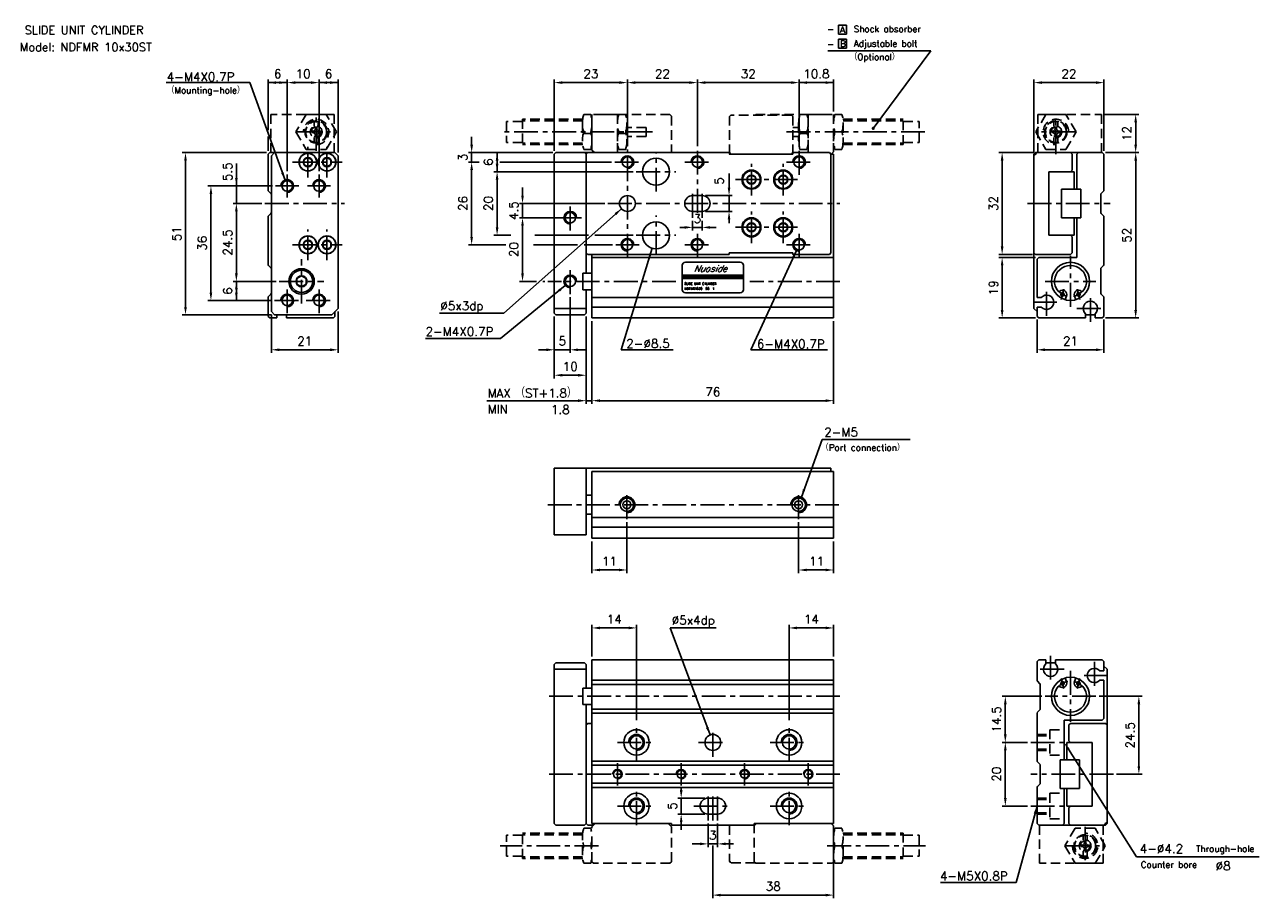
# Model space of a CAD drawing. Extents: x 9 to 397, y 6 to 281.
import ezdxf
from ezdxf.enums import TextEntityAlignment as Align

# ---------------------------------------------------------------- set-up
doc = ezdxf.new("R2010")
doc.units = 0
doc.header["$LTSCALE"] = 6
doc.header["$MEASUREMENT"] = 0
doc.linetypes.add('CENTER', pattern=[2, 1.25, -0.25, 0.25, -0.25])
doc.linetypes.add('HIDDENX2', pattern=[0.75, 0.5, -0.25])
for name, color, linetype in [('CENTER', 1, 'CENTER'), ('DIM', 3, 'CONTINUOUS'), ('HIDDEN', 3, 'HIDDENX2'), ('PLINE', 2, 'CONTINUOUS')]:
    doc.layers.add(name, color=color, linetype=linetype)
doc.styles.add('AEH', font='SIMPLEX', dxfattribs={"bigfont": 'AE'})

msp = doc.modelspace()

# ---------------------------------------------------------------- linework, layer by layer
at = {"layer": 'CENTER'}
for p, q in [((100.46, 241.17), (100.46, 253.17)), ((333.11, 240.17), (333.11, 252.17)), ((94.46, 247.17), (106.46, 247.17)), ((206.21, 247.17), (158.31, 247.17)), ((248.41, 247.17), (292.11, 247.17)), ((339.11, 247.17), (327.11, 247.17)), ((97.86, 232.87), (97.86, 242.47)), ((103.86, 232.87), (103.86, 242.47)), ((198.36, 207.67), (198.36, 241.67)), ((207.36, 228.42), (207.36, 240.92)), ((220.36, 221.74), (220.36, 241.67)), ((252.36, 233.67), (252.36, 241.67)), ((93.06, 237.67), (108.66, 237.67)), ((194.36, 237.67), (202.36, 237.67)), ((216.36, 237.67), (224.36, 237.67)), ((237.36, 227.17), (237.36, 237.17)), ((247.36, 227.17), (247.36, 237.17)), ((248.36, 237.67), (256.36, 237.67)), ((91.36, 226.52), (91.36, 233.82)), ((101.36, 226.52), (101.36, 233.82)), ((201.11, 234.67), (213.61, 234.67)), ((87.71, 230.17), (95.01, 230.17)), ((97.71, 230.17), (105.01, 230.17)), ((218.86, 220.17), (218.86, 229.17)), ((221.86, 220.17), (221.86, 229.17)), ((232.36, 232.17), (252.36, 232.17)), ((84.36, 224.67), (109.36, 224.67)), ((180.36, 216.17), (180.36, 224.17)), ((192.23, 224.67), (265.21, 224.67)), ((237.36, 212.17), (237.36, 222.17)), ((247.36, 212.17), (247.36, 222.17)), ((324.21, 224.67), (350.21, 224.67)), ((176.36, 220.17), (184.36, 220.17)), ((207.36, 208.42), (207.36, 220.92)), ((97.86, 206.87), (97.86, 216.47)), ((103.86, 206.87), (103.86, 216.47)), ((201.11, 214.67), (213.61, 214.67)), ((220.36, 207.67), (220.36, 215.88)), ((232.36, 217.17), (252.36, 217.17)), ((252.36, 207.67), (252.36, 215.67)), ((93.06, 211.67), (108.66, 211.67)), ((194.71, 211.67), (202.01, 211.67)), ((216.36, 211.67), (224.36, 211.67)), ((248.36, 211.67), (256.36, 211.67)), ((95.86, 193.17), (95.86, 207.17)), ((337.71, 192.17), (337.71, 208.17)), ((180.36, 196.17), (180.36, 204.17)), ((88.86, 200.17), (102.86, 200.17)), ((91.36, 190.17), (91.36, 198.17)), ((101.36, 190.17), (101.36, 198.17)), ((213.61, 200.17), (173.36, 200.17)), ((265.21, 200.17), (236.81, 200.17)), ((329.71, 200.17), (345.71, 200.17)), ((87.36, 194.17), (95.36, 194.17)), ((97.36, 194.17), (105.36, 194.17)), ((330.21, 189.37), (330.21, 197.87)), ((335.64, 197.69), (334.79, 194.52)), ((339.77, 197.72), (340.63, 194.52)), ((343.96, 187.42), (343.96, 195.92)), ((325.96, 193.62), (334.46, 193.62)), ((339.71, 191.67), (348.21, 191.67)), ((198.21, 125.44), (198.21, 134.44)), ((252.21, 125.44), (252.21, 134.44)), ((173.36, 129.94), (265.21, 129.94)), ((331.46, 82.47), (331.46, 73.97)), ((335.71, 78.22), (327.21, 78.22)), ((337.71, 77.72), (337.71, 61.72)), ((345.21, 80.52), (345.21, 72.02)), ((335.65, 72.17), (334.79, 75.37)), ((339.78, 72.2), (340.63, 75.37)), ((349.46, 76.27), (340.96, 76.27)), ((265.21, 69.72), (173.36, 69.72)), ((345.71, 69.72), (329.71, 69.72)), ((201.21, 49.22), (201.21, 61.22)), ((225.21, 50.72), (225.21, 59.72)), ((249.21, 49.22), (249.21, 61.22)), ((195.21, 55.22), (207.21, 55.22)), ((220.71, 55.22), (229.71, 55.22)), ((243.21, 55.22), (255.21, 55.22)), ((325.21, 55.22), (337.71, 55.22)), ((195.21, 48.72), (195.21, 41.72)), ((215.21, 48.72), (215.21, 41.72)), ((235.21, 48.72), (235.21, 41.72)), ((255.21, 48.72), (255.21, 41.72)), ((265.21, 45.22), (173.36, 45.22)), ((351.21, 45.22), (325.21, 45.22)), ((201.21, 29.22), (201.21, 41.22)), ((223.71, 30.72), (223.71, 39.72)), ((225.21, 30.72), (225.21, 39.72)), ((226.71, 30.72), (226.71, 39.72)), ((249.21, 29.22), (249.21, 41.22)), ((195.21, 35.22), (207.21, 35.22)), ((219.21, 35.22), (231.21, 35.22)), ((243.21, 35.22), (255.21, 35.22)), ((325.21, 35.22), (337.71, 35.22)), ((342.31, 28.72), (342.31, 16.72)), ((189.21, 22.72), (158.31, 22.72)), ((261.21, 22.72), (292.11, 22.72)), ((336.31, 22.72), (348.31, 22.72))]:
    msp.add_line(p, q, dxfattribs=at)
for centre, start, end in [((337.71, 200.43), 224.4155, 257.5054), ((337.71, 200.43), 280.2365, 313.3185), ((337.71, 69.46), 100.2365, 133.3185), ((337.71, 69.46), 44.4155, 77.5054)]:
    msp.add_arc(centre, 5.01, start, end, dxfattribs=at)
at = {"layer": 'DIM'}
for p, q in [((267.22, 280.76), (264.72, 280.76)), ((264.72, 280.76), (264.72, 277.86)), ((267.22, 277.86), (267.22, 280.76)), ((264.72, 277.86), (267.22, 277.86)), ((264.72, 276.35), (264.72, 273.45)), ((267.22, 276.35), (264.72, 276.35)), ((267.22, 273.45), (267.22, 276.35)), ((293.81, 272.67), (261.43, 272.67)), ((264.72, 273.45), (267.22, 273.45)), ((275.67, 248.29), (293.81, 272.67)), ((53.31, 262.67), (79.59, 262.67)), ((90.68, 232.05), (79.59, 262.67)), ((85.36, 247.74), (85.36, 263.67)), ((85.36, 262.67), (91.36, 262.67)), ((91.36, 234.82), (91.36, 263.67)), ((93.86, 262.67), (98.86, 262.67)), ((98.86, 262.67), (96.36, 262.67)), ((101.36, 234.82), (101.36, 263.67)), ((101.36, 262.67), (107.36, 262.67)), ((107.36, 240.67), (107.36, 263.67)), ((175.36, 241.17), (175.36, 263.67)), ((177.86, 262.67), (195.86, 262.67)), ((198.36, 242.67), (198.36, 263.67)), ((200.86, 262.67), (217.86, 262.67)), ((220.36, 242.67), (220.36, 263.67)), ((222.86, 262.67), (249.86, 262.67)), ((252.36, 242.67), (252.36, 263.67)), ((252.36, 262.67), (263.21, 262.67)), ((263.21, 253.58), (263.21, 263.67)), ((326.21, 240.67), (326.21, 263.67)), ((345.71, 262.67), (328.71, 262.67)), ((348.21, 241.17), (348.21, 263.67)), ((348.41, 252.67), (359.21, 252.67)), ((358.21, 243.17), (358.21, 250.17)), ((85.36, 241.17), (85.36, 245.74)), ((149.36, 243.17), (149.36, 245.67)), ((84.86, 240.67), (58.36, 240.67)), ((59.36, 192.17), (59.36, 238.17)), ((75.36, 224.67), (75.36, 237.25)), ((174.86, 240.67), (148.36, 240.67)), ((151.68, 237.67), (148.36, 237.67)), ((149.36, 237.67), (149.36, 240.67)), ((157.36, 234.67), (157.36, 240.67)), ((193.36, 237.67), (158.22, 237.67)), ((326.21, 240.67), (315.21, 240.67)), ((316.21, 238.17), (316.21, 211.17)), ((348.71, 240.67), (359.21, 240.67)), ((358.21, 191.17), (358.21, 238.17)), ((149.36, 214.17), (149.36, 235.17)), ((149.36, 235.17), (149.36, 232.67)), ((200.11, 234.67), (156.36, 234.67)), ((230.32, 229.67), (230.32, 234.05)), ((86.71, 230.17), (66.36, 230.17)), ((157.36, 217.17), (157.36, 232.17)), ((157.36, 232.17), (157.36, 229.67)), ((165.36, 227.17), (165.36, 229.67)), ((67.36, 196.67), (67.36, 227.67)), ((222.86, 227.17), (231.32, 227.17)), ((230.32, 227.17), (230.32, 222.17)), ((83.36, 224.67), (74.36, 224.67)), ((75.36, 202.67), (75.36, 222.17)), ((75.36, 222.17), (75.36, 219.67)), ((196.49, 223.01), (159.45, 190.17)), ((191.23, 224.67), (164.36, 224.67)), ((165.36, 220.17), (165.36, 224.67)), ((222.86, 222.17), (231.32, 222.17)), ((176.36, 220.17), (164.36, 220.17)), ((165.36, 202.67), (165.36, 217.67)), ((165.36, 217.67), (165.36, 215.17)), ((218.86, 219.17), (218.86, 216.15)), ((221.86, 219.17), (221.86, 216.15)), ((230.32, 219.67), (230.32, 218.51)), ((161.66, 214.67), (156.36, 214.67)), ((186.08, 214.67), (169.22, 214.67)), ((200.11, 214.67), (188.08, 214.67)), ((216.36, 217.15), (214.81, 217.15)), ((221.86, 217.15), (218.86, 217.15)), ((224.36, 217.15), (226.25, 217.15)), ((160.06, 211.67), (148.36, 211.67)), ((182.7, 211.67), (168.86, 211.67)), ((193.71, 211.67), (184.7, 211.67)), ((206.12, 210.6), (196.38, 178.67)), ((251.52, 209.85), (237.17, 178.67)), ((325.71, 208.67), (315.21, 208.67)), ((326.71, 207.67), (315.21, 207.67)), ((316.21, 191.17), (316.21, 205.17)), ((87.86, 200.17), (74.36, 200.17)), ((75.36, 194.17), (75.36, 200.17)), ((178.81, 198.9), (158.45, 182.17)), ((169.73, 200.17), (164.36, 200.17)), ((172.36, 200.17), (171.73, 200.17)), ((86.36, 194.17), (66.36, 194.17)), ((180.36, 195.17), (180.36, 177.67)), ((107.36, 190.67), (107.36, 177.67)), ((86.36, 189.67), (58.36, 189.67)), ((86.36, 189.67), (86.36, 177.67)), ((159.45, 190.17), (139.24, 190.17)), ((175.36, 189.17), (175.36, 169.67)), ((185.36, 189.17), (185.36, 161.67)), ((187.21, 187.67), (187.21, 161.67)), ((263.21, 187.67), (263.21, 161.67)), ((326.71, 188.67), (315.21, 188.67)), ((327.21, 188.17), (327.21, 177.67)), ((348.21, 188.17), (348.21, 177.67)), ((348.71, 188.67), (359.21, 188.67)), ((104.86, 178.67), (88.86, 178.67)), ((158.45, 182.17), (134.86, 182.17)), ((172.86, 178.67), (170.36, 178.67)), ((175.36, 178.67), (180.36, 178.67)), ((182.86, 178.67), (185.36, 178.67)), ((196.38, 178.67), (212.72, 178.67)), ((237.17, 178.67), (261.32, 178.67)), ((345.71, 178.67), (329.71, 178.67)), ((177.86, 170.67), (182.86, 170.67)), ((182.86, 162.67), (154.1, 162.67)), ((185.36, 162.67), (187.21, 162.67)), ((189.71, 162.67), (260.71, 162.67)), ((253.06, 132.3), (259.62, 150.44)), ((259.62, 150.44), (287.26, 150.44)), ((198.21, 124.44), (198.21, 108.44)), ((252.21, 124.44), (252.21, 108.44)), ((187.21, 118.44), (187.21, 108.44)), ((263.21, 118.44), (263.21, 108.44)), ((189.71, 109.44), (195.71, 109.44)), ((260.71, 109.44), (254.71, 109.44)), ((187.21, 82.22), (187.21, 92.22)), ((189.71, 91.22), (198.71, 91.22)), ((201.21, 62.22), (201.21, 92.22)), ((224.34, 57.56), (211.77, 91.22)), ((211.77, 91.22), (226.3, 91.22)), ((249.21, 62.22), (249.21, 92.22)), ((260.71, 91.22), (251.71, 91.22)), ((263.21, 82.22), (263.21, 92.22)), ((328.71, 69.72), (316.21, 69.72)), ((317.21, 57.72), (317.21, 67.22)), ((346.71, 69.72), (360.21, 69.72)), ((359.21, 47.72), (359.21, 67.22)), ((324.21, 55.22), (316.21, 55.22)), ((317.21, 37.72), (317.21, 52.72)), ((337.05, 53.11), (358.48, 19.22)), ((352.21, 45.22), (360.21, 45.22)), ((215.26, 40.22), (215.26, 41.31)), ((222.71, 37.72), (214.26, 37.72)), ((215.26, 32.72), (215.26, 37.72)), ((324.21, 35.22), (316.21, 35.22)), ((327.21, 35.22), (320.63, 11.22)), ((222.71, 32.72), (214.26, 32.72)), ((215.26, 30.22), (215.26, 27.72)), ((223.71, 29.72), (223.71, 22.32)), ((226.71, 29.72), (226.71, 22.32)), ((263.21, 28.72), (263.21, 6.22)), ((221.21, 23.32), (218.71, 23.32)), ((223.71, 23.32), (226.71, 23.32)), ((229.21, 23.32), (231.71, 23.32)), ((225.21, 22.77), (225.21, 6.22)), ((320.63, 11.22), (296.77, 11.22)), ((260.71, 7.22), (227.71, 7.22))]:
    msp.add_line(p, q, dxfattribs=at)
at = {"layer": 'DIM', "color": 3}
msp.add_line((358.48, 19.22), (397.09, 19.22), dxfattribs=at)
at = {"layer": 'DIM', "const_width": 0.5}
msp.add_lwpolyline([(275.42, 248.29, 1), (275.92, 248.29, 1)], format="xyb", close=True, dxfattribs=at)
at = {"layer": 'DIM'}
for points in [[(87.86, 263.09), (87.86, 262.25), (85.36, 262.67)], [(88.86, 263.09), (88.86, 262.25), (91.36, 262.67)], [(93.86, 263.09), (93.86, 262.25), (91.36, 262.67)], [(98.86, 263.09), (98.86, 262.25), (101.36, 262.67)], [(103.86, 263.09), (103.86, 262.25), (101.36, 262.67)], [(104.86, 263.09), (104.86, 262.25), (107.36, 262.67)], [(177.86, 263.09), (177.86, 262.25), (175.36, 262.67)], [(195.86, 263.09), (195.86, 262.25), (198.36, 262.67)], [(200.86, 263.09), (200.86, 262.25), (198.36, 262.67)], [(217.86, 263.09), (217.86, 262.25), (220.36, 262.67)], [(222.86, 263.09), (222.86, 262.25), (220.36, 262.67)], [(249.86, 263.09), (249.86, 262.25), (252.36, 262.67)], [(254.86, 263.09), (254.86, 262.25), (252.36, 262.67)], [(260.71, 263.09), (260.71, 262.25), (263.21, 262.67)], [(328.71, 263.09), (328.71, 262.25), (326.21, 262.67)], [(345.71, 263.09), (345.71, 262.25), (348.21, 262.67)], [(357.79, 250.17), (358.63, 250.17), (358.21, 252.67)], [(148.94, 243.17), (149.78, 243.17), (149.36, 240.67)], [(357.79, 243.17), (358.63, 243.17), (358.21, 240.67)], [(58.94, 238.17), (59.78, 238.17), (59.36, 240.67)], [(148.94, 235.17), (149.78, 235.17), (149.36, 237.67)], [(156.94, 238.17), (157.78, 238.17), (157.36, 240.67)], [(156.94, 237.17), (157.78, 237.17), (157.36, 234.67)], [(315.79, 238.17), (316.63, 238.17), (316.21, 240.67)], [(357.79, 238.17), (358.63, 238.17), (358.21, 240.67)], [(90.22, 234.5), (89.44, 234.21), (90.68, 232)], [(156.94, 232.17), (157.78, 232.17), (157.36, 234.67)], [(66.94, 227.67), (67.78, 227.67), (67.36, 230.17)], [(74.94, 232.67), (75.78, 232.67), (75.36, 230.17)], [(229.9, 229.67), (230.73, 229.67), (230.32, 227.17)], [(164.94, 227.17), (165.78, 227.17), (165.36, 224.67)], [(74.94, 222.17), (75.78, 222.17), (75.36, 224.67)], [(194.34, 221.66), (194.9, 221.04), (196.49, 223.01)], [(229.9, 219.67), (230.73, 219.67), (230.32, 222.17)], [(164.94, 217.67), (165.78, 217.67), (165.36, 220.17)], [(216.36, 217.56), (216.36, 216.73), (218.86, 217.15)], [(224.36, 217.56), (224.36, 216.73), (221.86, 217.15)], [(148.94, 214.17), (149.78, 214.17), (149.36, 211.67)], [(156.94, 217.17), (157.78, 217.17), (157.36, 214.67)], [(204.99, 208.34), (205.79, 208.09), (206.12, 210.6)], [(250.1, 207.76), (250.86, 207.41), (251.52, 209.85)], [(315.79, 211.17), (316.63, 211.17), (316.21, 208.67)], [(315.79, 205.17), (316.63, 205.17), (316.21, 207.67)], [(74.94, 202.67), (75.78, 202.67), (75.36, 200.17)], [(164.94, 202.67), (165.78, 202.67), (165.36, 200.17)], [(74.94, 197.67), (75.78, 197.67), (75.36, 200.17)], [(176.62, 197.64), (177.15, 196.99), (178.81, 198.9)], [(66.94, 196.67), (67.78, 196.67), (67.36, 194.17)], [(74.94, 196.67), (75.78, 196.67), (75.36, 194.17)], [(58.94, 192.17), (59.78, 192.17), (59.36, 189.67)], [(315.79, 191.17), (316.63, 191.17), (316.21, 188.67)], [(357.79, 191.17), (358.63, 191.17), (358.21, 188.67)], [(88.86, 179.09), (88.86, 178.25), (86.36, 178.67)], [(104.86, 179.09), (104.86, 178.25), (107.36, 178.67)], [(172.86, 179.09), (172.86, 178.25), (175.36, 178.67)], [(182.86, 179.09), (182.86, 178.25), (180.36, 178.67)], [(329.71, 179.09), (329.71, 178.25), (327.21, 178.67)], [(345.71, 179.09), (345.71, 178.25), (348.21, 178.67)], [(177.86, 171.09), (177.86, 170.25), (175.36, 170.67)], [(182.86, 171.09), (182.86, 170.25), (185.36, 170.67)], [(182.86, 163.09), (182.86, 162.25), (185.36, 162.67)], [(189.71, 163.09), (189.71, 162.25), (187.21, 162.67)], [(260.71, 163.09), (260.71, 162.25), (263.21, 162.67)], [(253.52, 134.79), (254.3, 134.51), (253.06, 132.3)], [(189.71, 109.86), (189.71, 109.03), (187.21, 109.44)], [(195.71, 109.86), (195.71, 109.03), (198.21, 109.44)], [(254.71, 109.86), (254.71, 109.03), (252.21, 109.44)], [(260.71, 109.86), (260.71, 109.03), (263.21, 109.44)], [(189.71, 91.64), (189.71, 90.8), (187.21, 91.22)], [(198.71, 91.64), (198.71, 90.8), (201.21, 91.22)], [(251.71, 91.64), (251.71, 90.8), (249.21, 91.22)], [(260.71, 91.64), (260.71, 90.8), (263.21, 91.22)], [(316.79, 67.22), (317.63, 67.22), (317.21, 69.72)], [(358.79, 67.22), (359.63, 67.22), (359.21, 69.72)], [(223.85, 60.05), (223.07, 59.76), (224.34, 57.56)], [(316.79, 57.72), (317.63, 57.72), (317.21, 55.22)], [(316.79, 52.72), (317.63, 52.72), (317.21, 55.22)], [(336.69, 52.88), (337.4, 53.33), (335.71, 55.22)], [(358.79, 47.72), (359.63, 47.72), (359.21, 45.22)], [(214.85, 40.22), (215.68, 40.22), (215.26, 37.72)], [(316.79, 37.72), (317.63, 37.72), (317.21, 35.22)], [(326.11, 32.94), (326.91, 32.7), (327.21, 35.22)], [(214.85, 30.22), (215.68, 30.22), (215.26, 32.72)], [(221.21, 23.74), (221.21, 22.91), (223.71, 23.32)], [(229.21, 23.74), (229.21, 22.91), (226.71, 23.32)], [(227.71, 7.64), (227.71, 6.8), (225.21, 7.22)], [(260.71, 7.64), (260.71, 6.8), (263.21, 7.22)]]:
    msp.add_solid(points, dxfattribs=at)
at = {"layer": 'HIDDEN'}
for p, q in [((106.16, 252.67), (86.16, 252.67)), ((86.16, 240.67), (86.16, 252.67)), ((106.16, 240.67), (106.16, 252.67)), ((184.61, 252.67), (186.81, 252.67)), ((187.21, 252.67), (187.21, 241.42)), ((195.21, 252.67), (187.21, 252.67)), ((211.71, 252.67), (187.71, 252.67)), ((195.21, 252.67), (195.21, 240.67)), ((195.61, 252.67), (197.81, 252.67)), ((211.71, 252.67), (212.21, 252.17)), ((230.41, 251.97), (230.91, 252.47)), ((249.91, 252.47), (230.91, 252.47)), ((238.71, 252.67), (238.51, 252.47)), ((238.71, 252.67), (262.71, 252.67)), ((250.41, 251.97), (249.91, 252.47)), ((252.61, 252.67), (254.81, 252.67)), ((255.21, 252.67), (255.21, 240.67)), ((255.21, 252.67), (263.21, 252.67)), ((263.21, 252.67), (263.21, 240.92)), ((263.61, 252.67), (265.81, 252.67)), ((327.41, 240.67), (327.41, 252.67)), ((327.41, 252.67), (347.41, 252.67)), ((347.41, 240.67), (347.41, 252.67)), ((99.81, 248.9), (99.81, 250.41)), ((101.11, 248.9), (101.11, 250.41)), ((165.31, 250.47), (160.31, 250.47)), ((160.31, 250.47), (160.31, 243.87)), ((184.29, 251.17), (165.31, 251.17)), ((165.31, 251.17), (165.31, 243.17)), ((184.24, 250.67), (165.31, 250.67)), ((184.21, 249.92), (184.21, 244.42)), ((187.21, 249.92), (187.21, 244.42)), ((198.21, 249.42), (198.21, 243.92)), ((204.21, 248.57), (198.21, 248.57)), ((204.21, 248.57), (204.21, 245.77)), ((212.21, 252.17), (212.21, 240.67)), ((230.41, 240.17), (230.41, 251.97)), ((250.41, 240.17), (250.41, 251.97)), ((250.41, 248.57), (252.21, 248.57)), ((252.21, 249.92), (252.21, 244.42)), ((266.13, 251.17), (285.11, 251.17)), ((266.18, 250.67), (285.11, 250.67)), ((266.21, 249.92), (266.21, 244.42)), ((285.11, 243.17), (285.11, 251.17)), ((285.11, 250.47), (290.11, 250.47)), ((290.11, 243.87), (290.11, 250.47)), ((332.46, 248.9), (332.46, 250.41)), ((333.76, 248.9), (333.76, 250.41)), ((99.74, 247.37), (99.23, 247.37)), ((99.74, 246.97), (99.23, 246.97)), ((99.81, 243.93), (99.81, 245.44)), ((100.26, 247.89), (100.26, 248.4)), ((100.26, 245.94), (100.26, 246.45)), ((100.66, 247.89), (100.66, 248.4)), ((100.66, 245.94), (100.66, 246.45)), ((101.11, 243.93), (101.11, 245.44)), ((101.69, 247.37), (101.18, 247.37)), ((101.69, 246.97), (101.18, 246.97)), ((184.61, 246.67), (186.81, 246.67)), ((195.61, 246.67), (197.81, 246.67)), ((204.21, 245.77), (198.21, 245.77)), ((250.41, 245.77), (252.21, 245.77)), ((252.61, 246.67), (254.81, 246.67)), ((263.61, 247.17), (265.81, 247.17)), ((332.39, 247.37), (331.88, 247.37)), ((332.39, 246.97), (331.88, 246.97)), ((332.46, 243.93), (332.46, 245.44)), ((332.91, 247.89), (332.91, 248.4)), ((332.91, 245.94), (332.91, 246.45)), ((333.31, 247.89), (333.31, 248.4)), ((333.31, 245.94), (333.31, 246.45)), ((333.76, 243.93), (333.76, 245.44)), ((334.34, 247.37), (333.83, 247.37)), ((334.34, 246.97), (333.83, 246.97)), ((165.31, 243.87), (160.31, 243.87)), ((184.24, 243.67), (165.31, 243.67)), ((184.29, 243.17), (165.31, 243.17)), ((184.61, 241.67), (186.81, 241.67)), ((187.21, 241.92), (187.21, 242.17)), ((187.21, 241.92), (187.21, 242.17)), ((187.21, 241.42), (187.96, 240.67)), ((195.61, 241.67), (197.81, 241.67)), ((252.61, 241.67), (254.81, 241.67)), ((263.21, 240.92), (262.46, 240.17)), ((263.21, 241.42), (263.21, 241.67)), ((263.61, 241.67), (265.81, 241.67)), ((266.13, 243.17), (285.11, 243.17)), ((266.18, 243.67), (285.11, 243.67)), ((285.11, 243.87), (290.11, 243.87)), ((230.41, 240.67), (230.91, 240.17)), ((249.91, 240.17), (250.41, 240.67)), ((331.21, 59.22), (331.21, 51.22)), ((331.21, 59.22), (335.71, 59.22)), ((327.21, 57.72), (331.21, 57.72)), ((327.21, 57.32), (331.21, 57.32)), ((327.21, 53.12), (331.21, 53.12)), ((327.21, 52.72), (331.21, 52.72)), ((331.21, 51.22), (335.71, 51.22)), ((331.21, 39.22), (331.21, 31.22)), ((331.21, 39.22), (335.71, 39.22)), ((327.21, 37.72), (331.21, 37.72)), ((327.21, 37.32), (331.21, 37.32)), ((327.21, 33.12), (331.21, 33.12)), ((327.21, 32.72), (331.21, 32.72)), ((331.21, 31.22), (335.71, 31.22)), ((184.61, 28.22), (186.81, 28.22)), ((188.21, 29.72), (187.21, 28.72)), ((187.21, 28.72), (187.21, 28.22)), ((187.21, 28.47), (187.21, 28.22)), ((187.21, 28.47), (187.21, 28.22)), ((187.21, 28.47), (187.21, 28.22)), ((211.21, 29.72), (212.21, 28.72)), ((212.21, 17.72), (212.21, 28.72)), ((230.41, 29.22), (230.41, 17.92)), ((238.21, 28.97), (238.96, 29.72)), ((238.21, 17.72), (238.21, 28.97)), ((263.21, 28.97), (262.46, 29.72)), ((263.21, 17.72), (263.21, 28.97)), ((263.21, 28.47), (263.21, 28.22)), ((263.21, 28.47), (263.21, 28.22)), ((263.61, 28.22), (265.81, 28.22)), ((328.01, 29.22), (328.01, 17.22)), ((348.01, 29.22), (348.01, 17.22)), ((165.31, 26.02), (160.31, 26.02)), ((160.31, 19.42), (160.31, 26.02)), ((184.29, 26.72), (165.31, 26.72)), ((165.31, 18.72), (165.31, 26.72)), ((184.24, 26.22), (165.31, 26.22)), ((184.21, 19.97), (184.21, 25.47)), ((187.21, 17.72), (187.21, 25.97)), ((266.13, 26.72), (285.11, 26.72)), ((266.18, 26.22), (285.11, 26.22)), ((266.21, 19.97), (266.21, 25.47)), ((285.11, 26.72), (285.11, 18.72)), ((285.11, 26.02), (290.11, 26.02)), ((290.11, 26.02), (290.11, 19.42)), ((341.66, 24.45), (341.66, 25.95)), ((342.11, 23.44), (342.11, 23.95)), ((342.51, 23.44), (342.51, 23.95)), ((342.96, 24.45), (342.96, 25.95)), ((165.31, 19.42), (160.31, 19.42)), ((184.61, 22.72), (186.81, 22.72)), ((263.61, 22.72), (265.81, 22.72)), ((285.11, 19.42), (290.11, 19.42)), ((341.59, 22.92), (341.08, 22.92)), ((341.59, 22.52), (341.08, 22.52)), ((341.66, 19.48), (341.66, 20.99)), ((342.11, 21.49), (342.11, 22)), ((342.51, 21.49), (342.51, 22)), ((342.96, 19.48), (342.96, 20.99)), ((343.54, 22.92), (343.03, 22.92)), ((343.54, 22.52), (343.03, 22.52)), ((184.24, 19.22), (165.31, 19.22)), ((184.29, 18.72), (165.31, 18.72)), ((184.61, 17.22), (186.81, 17.22)), ((187.21, 17.72), (187.71, 17.22)), ((211.71, 17.22), (187.71, 17.22)), ((211.71, 17.22), (212.21, 17.72)), ((230.41, 17.92), (230.91, 17.42)), ((238.51, 17.42), (230.91, 17.42)), ((238.71, 17.22), (238.21, 17.72)), ((238.71, 17.22), (262.71, 17.22)), ((263.21, 17.72), (262.71, 17.22)), ((263.61, 17.22), (265.81, 17.22)), ((266.13, 18.72), (285.11, 18.72)), ((266.18, 19.22), (285.11, 19.22)), ((348.01, 17.22), (328.01, 17.22))]:
    msp.add_line(p, q, dxfattribs=at)
for points in [[(97.28, 252.67), (94.11, 247.17), (97.28, 241.67), (103.64, 241.67), (106.81, 247.17), (103.64, 252.67)], [(329.93, 252.67), (326.76, 247.17), (329.93, 241.67), (336.29, 241.67), (339.46, 247.17), (336.29, 252.67)], [(345.49, 17.22), (348.66, 22.72), (345.49, 28.22), (339.13, 28.22), (335.96, 22.72), (339.13, 17.22)]]:
    msp.add_lwpolyline(points, close=True, dxfattribs=at)
for centre, radius in [((100.46, 247.17), 3.5), ((100.46, 247.17), 3.3), ((100.46, 247.17), 1.85), ((100.46, 247.17), 1.5), ((333.11, 247.17), 3.5), ((333.11, 247.17), 3.3), ((333.11, 247.17), 1.85), ((333.11, 247.17), 1.5), ((342.31, 22.72), 3.5), ((342.31, 22.72), 3.3), ((342.31, 22.72), 1.85), ((342.31, 22.72), 1.5)]:
    msp.add_circle(centre, radius, dxfattribs=at)
for centre, radius, start, end in [((193.86, 249.92), 9.65, 163.4482, 196.5518), ((177.56, 249.92), 9.65, 343.4482, 16.5518), ((204.86, 249.92), 9.65, 163.4482, 196.5518), ((188.56, 249.92), 9.65, 343.4482, 16.5518), ((261.86, 249.92), 9.65, 163.4482, 196.5518), ((245.56, 249.92), 9.65, 343.4482, 16.5518), ((272.86, 249.92), 9.65, 163.4482, 196.5518), ((256.56, 249.92), 9.65, 343.4482, 16.5518), ((100.46, 247.17), 1.25, 170.7931, 189.2069), ((100.46, 247.17), 0.75, 105.466, 164.534), ((100.46, 247.17), 0.75, 195.466, 254.534), ((100.46, 247.17), 1.25, 80.7931, 99.2069), ((100.46, 247.17), 1.25, 260.7931, 279.2069), ((100.46, 247.17), 0.75, 15.466, 74.534), ((100.46, 247.17), 0.75, 285.466, 344.534), ((100.46, 247.17), 1.25, 350.7931, 9.2069), ((193.86, 244.42), 9.65, 163.4482, 196.5518), ((177.56, 244.42), 9.65, 343.4482, 16.5518), ((204.86, 244.42), 9.65, 163.4482, 196.5518), ((188.56, 244.42), 9.65, 343.4482, 16.5518), ((261.86, 244.42), 9.65, 163.4482, 196.5518), ((245.56, 244.42), 9.65, 343.4482, 16.5518), ((272.86, 244.42), 9.65, 163.4482, 196.5518), ((256.56, 244.42), 9.65, 343.4482, 16.5518), ((333.11, 247.17), 1.25, 170.7931, 189.2069), ((333.11, 247.17), 0.75, 105.466, 164.534), ((333.11, 247.17), 0.75, 195.466, 254.534), ((333.11, 247.17), 1.25, 80.7931, 99.2069), ((333.11, 247.17), 1.25, 260.7931, 279.2069), ((333.11, 247.17), 0.75, 15.466, 74.534), ((333.11, 247.17), 0.75, 285.466, 344.534), ((333.11, 247.17), 1.25, 350.7931, 9.2069), ((193.86, 25.47), 9.65, 163.4482, 196.5518), ((177.56, 25.47), 9.65, 343.4482, 16.5518), ((272.86, 25.47), 9.65, 163.4482, 196.5518), ((256.56, 25.47), 9.65, 343.4482, 16.5518), ((342.31, 22.72), 0.75, 105.466, 164.534), ((342.31, 22.72), 1.25, 80.7931, 99.2069), ((342.31, 22.72), 0.75, 15.466, 74.534), ((193.86, 19.97), 9.65, 163.4482, 196.5518), ((177.56, 19.97), 9.65, 343.4482, 16.5518), ((272.86, 19.97), 9.65, 163.4482, 196.5518), ((256.56, 19.97), 9.65, 343.4482, 16.5518), ((342.31, 22.72), 1.25, 170.7931, 189.2069), ((342.31, 22.72), 0.75, 195.466, 254.534), ((342.31, 22.72), 1.25, 260.7931, 279.2069), ((342.31, 22.72), 0.75, 285.466, 344.534), ((342.31, 22.72), 1.25, 350.7931, 9.2069)]:
    msp.add_arc(centre, radius, start, end, dxfattribs=at)
at = {"layer": 'HIDDEN', "color": 3}
for centre, start, end in [((100.46, 247.17), 270, 180), ((333.11, 247.17), 0, 270), ((342.31, 22.72), 180, 90)]:
    msp.add_arc(centre, 4, start, end, dxfattribs=at)
at = {"layer": 'PLINE'}
for p, q in [((85.86, 240.67), (85.36, 240.17)), ((85.36, 240.17), (85.36, 228.84)), ((85.86, 240.67), (106.36, 240.67)), ((87.36, 240.67), (86.36, 239.67)), ((86.36, 239.67), (86.36, 190.67)), ((106.36, 240.67), (107.36, 239.67)), ((107.36, 191.67), (107.36, 239.67)), ((175.86, 240.67), (175.36, 240.17)), ((175.36, 240.17), (175.36, 190.17)), ((188.86, 240.67), (175.86, 240.67)), ((184.86, 240.67), (185.36, 240.17)), ((185.36, 240.17), (185.86, 240.67)), ((185.36, 204.33), (185.36, 240.17)), ((188.86, 240.67), (230.41, 240.67)), ((230.36, 240.17), (250.36, 240.17)), ((250.41, 240.17), (230.41, 240.17)), ((250.41, 240.67), (261.86, 240.67)), ((261.86, 240.67), (262.36, 240.17)), ((262.36, 240.17), (262.36, 209.17)), ((262.36, 240.17), (263.21, 240.17)), ((263.21, 188.67), (263.21, 240.17)), ((326.71, 240.67), (326.21, 240.17)), ((327.21, 240.67), (326.21, 239.67)), ((326.21, 240.17), (326.21, 209.17)), ((326.21, 203.63), (326.21, 239.67)), ((337.71, 240.67), (326.71, 240.67)), ((347.71, 240.67), (327.21, 240.67)), ((338.21, 240.17), (337.71, 240.67)), ((338.21, 235.17), (338.21, 240.17)), ((339.71, 240.17), (340.21, 240.67)), ((339.71, 229.17), (339.71, 240.17)), ((347.71, 240.67), (348.21, 240.17)), ((348.21, 240.17), (348.21, 228.84)), ((330.91, 214.67), (330.91, 234.67)), ((330.91, 234.67), (338.91, 234.67)), ((337.71, 234.67), (338.21, 235.17)), ((338.91, 234.67), (338.91, 229.17)), ((340.91, 229.17), (334.91, 229.17)), ((334.91, 229.17), (334.91, 220.17)), ((340.91, 220.17), (340.91, 229.17)), ((85.48, 228.55), (86.24, 227.79)), ((218.86, 227.17), (221.86, 227.17)), ((347.21, 227.5), (347.21, 221.84)), ((348.09, 228.55), (347.33, 227.79)), ((86.24, 221.55), (85.48, 220.79)), ((218.86, 222.17), (221.86, 222.17)), ((347.33, 221.55), (348.09, 220.79)), ((85.36, 220.5), (85.36, 205.49)), ((334.91, 220.17), (340.91, 220.17)), ((338.91, 220.17), (338.91, 214.67)), ((339.71, 207.67), (339.71, 220.17)), ((348.21, 220.5), (348.21, 205.49)), ((338.91, 214.67), (330.91, 214.67)), ((337.71, 214.67), (338.21, 214.17)), ((338.21, 209.17), (338.21, 214.17)), ((185.86, 208.67), (185.36, 209.17)), ((230.36, 208.67), (185.86, 208.67)), ((187.21, 188.67), (187.21, 208.67)), ((187.21, 207.67), (263.21, 207.67)), ((250.36, 209.17), (230.36, 209.17)), ((230.36, 209.17), (230.36, 208.67)), ((250.36, 208.67), (250.36, 209.17)), ((261.86, 208.67), (250.36, 208.67)), ((262.36, 209.17), (261.86, 208.67)), ((326.21, 209.17), (326.71, 208.67)), ((326.71, 208.67), (337.71, 208.67)), ((327.21, 207.17), (327.71, 207.67)), ((327.21, 195.12), (327.21, 207.17)), ((327.71, 207.67), (339.71, 207.67)), ((337.71, 208.67), (338.21, 209.17)), ((85.48, 205.2), (86.24, 204.44)), ((184.36, 197.57), (184.36, 202.77)), ((187.21, 202.77), (184.36, 202.77)), ((185.36, 202.77), (185.36, 204.33)), ((326.21, 191.67), (326.21, 203.63)), ((347.21, 204.15), (347.21, 196.49)), ((348.09, 205.2), (347.33, 204.44)), ((85.36, 195.15), (85.36, 189.17)), ((86.24, 196.2), (85.48, 195.44)), ((187.21, 197.57), (184.36, 197.57)), ((185.36, 190.17), (185.36, 197.57)), ((187.21, 195.12), (263.21, 195.12)), ((328.53, 195.12), (327.21, 195.12)), ((336.52, 195.87), (336.17, 194.65)), ((338.98, 195.58), (339.25, 194.65)), ((347.33, 196.2), (348.09, 195.44)), ((348.21, 195.15), (348.21, 189.17)), ((86.36, 190.67), (87.36, 189.67)), ((107.36, 191.67), (105.36, 189.67)), ((106.36, 189.17), (106.36, 190.67)), ((185.36, 191.67), (175.36, 191.67)), ((187.21, 192.12), (263.21, 192.12)), ((326.21, 191.67), (327.21, 190.67)), ((327.21, 189.17), (327.21, 192.12)), ((327.21, 192.12), (328.53, 192.12)), ((85.36, 189.17), (85.86, 188.67)), ((85.86, 188.67), (88.11, 188.67)), ((87.36, 189.67), (105.36, 189.67)), ((88.11, 188.67), (88.11, 189.67)), ((91.11, 189.67), (91.11, 188.67)), ((91.11, 188.67), (105.86, 188.67)), ((105.86, 188.67), (106.36, 189.17)), ((175.36, 190.17), (175.86, 189.67)), ((184.86, 189.67), (175.86, 189.67)), ((184.86, 189.67), (185.36, 190.17)), ((187.21, 188.67), (263.21, 188.67)), ((327.71, 188.67), (327.21, 189.17)), ((342.46, 188.67), (327.71, 188.67)), ((342.46, 189.99), (342.46, 188.67)), ((345.46, 189.67), (342.46, 189.67)), ((345.46, 188.67), (345.46, 189.99)), ((347.71, 188.67), (345.46, 188.67)), ((348.21, 189.17), (347.71, 188.67)), ((175.36, 141.44), (175.36, 120.44)), ((185.36, 141.44), (175.36, 141.44)), ((185.36, 141.44), (262.36, 141.44)), ((185.36, 141.44), (185.36, 120.44)), ((187.21, 140.44), (263.21, 140.44)), ((187.21, 140.44), (187.21, 119.44)), ((262.36, 141.44), (262.36, 140.44)), ((263.21, 140.44), (263.21, 119.44)), ((187.21, 132.94), (185.36, 132.94)), ((187.21, 126.94), (185.36, 126.94)), ((187.21, 125.94), (263.21, 125.94)), ((185.36, 120.44), (175.36, 120.44)), ((187.21, 122.94), (263.21, 122.94)), ((187.21, 119.44), (263.21, 119.44)), ((175.36, 79.72), (175.86, 80.22)), ((175.36, 29.72), (175.36, 79.72)), ((185.36, 78.22), (175.36, 78.22)), ((184.86, 80.22), (175.86, 80.22)), ((184.86, 80.22), (185.36, 79.72)), ((185.36, 79.72), (185.36, 72.32)), ((187.21, 81.22), (263.21, 81.22)), ((187.21, 81.22), (187.21, 29.72)), ((263.21, 81.22), (263.21, 29.72)), ((327.21, 80.72), (327.71, 81.22)), ((327.21, 74.73), (327.21, 80.72)), ((327.71, 81.22), (329.96, 81.22)), ((329.96, 81.22), (329.96, 79.9)), ((329.96, 80.22), (332.96, 80.22)), ((332.96, 81.22), (347.71, 81.22)), ((332.96, 79.9), (332.96, 81.22)), ((348.21, 77.77), (346.89, 77.77)), ((347.71, 81.22), (348.21, 80.72)), ((348.21, 80.72), (348.21, 77.77)), ((349.21, 78.22), (348.21, 79.22)), ((349.21, 78.22), (349.21, 66.26)), ((187.21, 74.77), (263.21, 74.77)), ((328.09, 73.69), (327.33, 74.45)), ((336.44, 74.31), (336.17, 75.24)), ((338.9, 74.02), (339.25, 75.24)), ((346.89, 74.77), (348.21, 74.77)), ((348.21, 74.77), (348.21, 62.72)), ((184.36, 72.32), (184.36, 67.12)), ((187.21, 72.32), (184.36, 72.32)), ((263.21, 73.4), (187.21, 73.4)), ((328.21, 65.73), (328.21, 73.4)), ((187.21, 67.12), (184.36, 67.12)), ((185.36, 67.12), (185.36, 65.55)), ((349.21, 66.26), (349.21, 30.22)), ((185.36, 65.55), (185.36, 29.72)), ((263.21, 65.73), (187.21, 65.73)), ((263.21, 64.4), (187.21, 64.4)), ((327.21, 49.38), (327.21, 64.4)), ((327.33, 64.69), (328.09, 65.45)), ((335.71, 62.22), (335.71, 49.72)), ((347.71, 62.22), (335.71, 62.22)), ((348.21, 62.72), (347.71, 62.22)), ((185.86, 61.22), (185.36, 60.72)), ((187.21, 61.22), (185.86, 61.22)), ((337.71, 61.22), (337.21, 60.72)), ((337.21, 60.72), (337.21, 55.72)), ((348.71, 61.22), (337.71, 61.22)), ((349.21, 60.72), (348.71, 61.22)), ((349.21, 29.72), (349.21, 60.72)), ((336.51, 55.22), (344.51, 55.22)), ((336.51, 49.72), (336.51, 55.22)), ((337.71, 55.22), (337.21, 55.72)), ((344.51, 55.22), (344.51, 35.22)), ((263.21, 49.38), (187.21, 49.38)), ((263.21, 48.05), (187.21, 48.05)), ((328.09, 48.34), (327.33, 49.1)), ((328.21, 42.38), (328.21, 48.05)), ((334.51, 49.72), (334.51, 40.72)), ((340.51, 49.72), (334.51, 49.72)), ((340.51, 40.72), (340.51, 49.72)), ((263.21, 42.38), (187.21, 42.38)), ((263.21, 41.05), (187.21, 41.05)), ((327.21, 29.72), (327.21, 41.05)), ((327.33, 41.34), (328.09, 42.1)), ((334.51, 40.72), (340.51, 40.72)), ((335.71, 40.72), (335.71, 29.72)), ((336.51, 35.22), (336.51, 40.72)), ((223.71, 37.72), (226.71, 37.72)), ((344.51, 35.22), (336.51, 35.22)), ((337.71, 35.22), (337.21, 34.72)), ((223.71, 32.72), (226.71, 32.72)), ((337.21, 34.72), (337.21, 29.72)), ((175.86, 29.22), (175.36, 29.72)), ((184.86, 29.22), (175.86, 29.22)), ((184.86, 29.22), (185.36, 29.72)), ((185.36, 29.72), (185.86, 29.22)), ((185.86, 29.22), (187.71, 29.22)), ((212.21, 29.72), (187.21, 29.72)), ((212.21, 29.22), (212.21, 29.72)), ((238.21, 29.22), (212.21, 29.22)), ((238.21, 29.72), (263.21, 29.72)), ((238.21, 29.72), (238.21, 29.22)), ((327.71, 29.22), (327.21, 29.72)), ((335.21, 29.22), (327.71, 29.22)), ((329.21, 29.22), (348.21, 29.22)), ((335.71, 29.72), (335.21, 29.22)), ((337.21, 29.72), (337.71, 29.22)), ((337.71, 29.22), (348.71, 29.22)), ((348.21, 29.22), (349.21, 30.22)), ((348.71, 29.22), (349.21, 29.72))]:
    msp.add_line(p, q, dxfattribs=at)
at = {"layer": 'PLINE', "color": 5}
for p, q in [((326.92, 240.17), (326.71, 239.96)), ((348.5, 29.72), (348.71, 29.93))]:
    msp.add_line(p, q, dxfattribs=at)
at = {"layer": 'PLINE', "color": 3}
for p, q in [((233.85, 206.2), (216.57, 206.2)), ((215.61, 205.24), (215.61, 197.56)), ((215.61, 202.09), (234.81, 202.09)), ((234.81, 205.24), (234.81, 197.56)), ((215.61, 201.61), (234.81, 201.61)), ((215.61, 201.13), (234.81, 201.13)), ((216.57, 196.6), (233.85, 196.6))]:
    msp.add_line(p, q, dxfattribs=at)
at = {"layer": 'PLINE', "color": 2}
for points in [[(99.11, 238.39), (97.86, 239.11), (96.61, 238.39), (96.61, 236.95), (97.86, 236.23), (99.11, 236.95)], [(105.11, 238.39), (103.86, 239.11), (102.61, 238.39), (102.61, 236.95), (103.86, 236.23), (105.11, 236.95)], [(238.61, 232.89), (237.36, 233.61), (236.11, 232.89), (236.11, 231.45), (237.36, 230.73), (238.61, 231.45)], [(248.61, 232.89), (247.36, 233.61), (246.11, 232.89), (246.11, 231.45), (247.36, 230.73), (248.61, 231.45)], [(238.61, 217.89), (237.36, 218.61), (236.11, 217.89), (236.11, 216.45), (237.36, 215.73), (238.61, 216.45)], [(248.61, 217.89), (247.36, 218.61), (246.11, 217.89), (246.11, 216.45), (247.36, 215.73), (248.61, 216.45)], [(99.11, 212.39), (97.86, 213.11), (96.61, 212.39), (96.61, 210.95), (97.86, 210.23), (99.11, 210.95)], [(105.11, 212.39), (103.86, 213.11), (102.61, 212.39), (102.61, 210.95), (103.86, 210.23), (105.11, 210.95)], [(97.36, 201.04), (95.86, 201.9), (94.36, 201.04), (94.36, 199.3), (95.86, 198.44), (97.36, 199.3)]]:
    msp.add_lwpolyline(points, close=True, dxfattribs=at)
for centre, radius in [((97.86, 237.67), 2.8), ((103.86, 237.67), 2.8), ((97.86, 211.67), 2.8), ((103.86, 211.67), 2.8), ((95.86, 200.17), 4)]:
    msp.add_circle(centre, radius, dxfattribs=at)
at = {"layer": 'PLINE', "color": 3}
for centre, radius in [((97.86, 237.67), 2.75), ((97.86, 237.67), 1.44), ((103.86, 237.67), 2.75), ((103.86, 237.67), 1.44), ((237.36, 232.17), 2.75), ((237.36, 232.17), 1.44), ((247.36, 232.17), 2.75), ((247.36, 232.17), 1.44), ((237.36, 217.17), 2.75), ((237.36, 217.17), 1.44), ((247.36, 217.17), 2.75), ((247.36, 217.17), 1.44), ((97.86, 211.67), 2.75), ((103.86, 211.67), 2.75), ((97.86, 211.67), 1.44), ((103.86, 211.67), 1.44), ((95.86, 200.17), 3.5), ((95.86, 200.17), 1.73)]:
    msp.add_circle(centre, radius, dxfattribs=at)
at = {"layer": 'PLINE'}
for centre, radius in [((198.36, 237.67), 1.65), ((207.36, 234.67), 4.25), ((220.36, 237.67), 1.65), ((252.36, 237.67), 1.65), ((237.36, 232.17), 3), ((247.36, 232.17), 3), ((91.36, 230.17), 1.65), ((101.36, 230.17), 1.65), ((198.36, 224.67), 2.5), ((180.36, 220.17), 1.65), ((207.36, 214.67), 4.25), ((237.36, 217.17), 3), ((247.36, 217.17), 3), ((198.36, 211.67), 1.65), ((220.36, 211.67), 1.65), ((252.36, 211.67), 1.65), ((337.71, 200.17), 6), ((180.36, 200.17), 1.65), ((91.36, 194.17), 1.65), ((101.36, 194.17), 1.65), ((335.21, 196.09), 0.55), ((340.21, 196.09), 0.55), ((198.21, 129.94), 2.1), ((252.21, 129.94), 2.1), ((198.21, 129.94), 1.25), ((252.21, 129.94), 1.25), ((337.71, 69.72), 6), ((335.21, 73.8), 0.55), ((340.21, 73.8), 0.55), ((201.21, 55.22), 4), ((249.21, 55.22), 4), ((201.21, 55.22), 2.1), ((225.21, 55.22), 2.5), ((249.21, 55.22), 2.1), ((195.21, 45.22), 1.25), ((215.21, 45.22), 1.25), ((235.21, 45.22), 1.25), ((255.21, 45.22), 1.25), ((201.21, 35.22), 4), ((249.21, 35.22), 4), ((201.21, 35.22), 2.1), ((249.21, 35.22), 2.1)]:
    msp.add_circle(centre, radius, dxfattribs=at)
at = {"layer": 'PLINE', "color": 3}
for centre, radius, start, end in [((198.36, 237.67), 2, 265, 175), ((220.36, 237.67), 2, 265, 175), ((252.36, 237.67), 2, 265, 175), ((91.36, 230.17), 2, 265, 175), ((101.36, 230.17), 2, 265, 175), ((180.36, 220.17), 2, 0, 270), ((198.36, 211.67), 2, 355, 265), ((220.36, 211.67), 2, 355, 265), ((252.36, 211.67), 2, 355, 265), ((216.57, 205.24), 0.96, 90, 180), ((233.85, 205.24), 0.96, 360, 90), ((180.36, 200.17), 2, 0, 270), ((91.36, 194.17), 2, 265, 175), ((101.36, 194.17), 2, 265, 175), ((216.57, 197.56), 0.96, 180, 270), ((233.85, 197.56), 0.96, 270, 360), ((198.21, 129.94), 2.5, 270, 180), ((252.21, 129.94), 2.5, 270, 180), ((201.21, 55.22), 2.5, 270, 180), ((249.21, 55.22), 2.5, 270, 180), ((195.21, 45.22), 1.5, 270, 180), ((215.21, 45.22), 1.5, 270, 180), ((235.21, 45.22), 1.5, 270, 180), ((255.21, 45.22), 1.5, 270, 180), ((201.21, 35.22), 2.5, 270, 180), ((249.21, 35.22), 2.5, 270, 180)]:
    msp.add_arc(centre, radius, start, end, dxfattribs=at)
at = {"layer": 'PLINE'}
for centre, radius, start, end in [((85.76, 228.84), 0.4, 180, 225), ((85.96, 227.5), 0.4, 0, 45), ((218.86, 224.67), 2.5, 90, 270), ((221.86, 224.67), 2.5, 270, 90), ((347.61, 227.5), 0.4, 135, 180), ((347.81, 228.84), 0.4, 315, 360), ((85.96, 221.84), 0.4, 315, 0), ((347.61, 221.84), 0.4, 180, 225), ((85.76, 220.5), 0.4, 135, 180), ((347.81, 220.5), 0.4, 0, 45), ((85.76, 205.49), 0.4, 180, 225), ((85.96, 204.15), 0.4, 0, 45), ((337.71, 200.17), 5.01, 321.5446, 218.4554), ((347.61, 204.15), 0.4, 135, 180), ((347.81, 205.49), 0.4, 315, 0), ((85.76, 195.15), 0.4, 135, 180), ((85.96, 196.49), 0.4, 315, 360), ((330.21, 193.62), 2.25, 221.8103, 138.1897), ((334.04, 197.25), 0.323, 218.4554, 315.0278), ((335.21, 196.09), 1.33, 337.6642, 135.0278), ((335.86, 194.74), 0.323, 287.8351, 344.0657), ((340.21, 196.09), 1.33, 44.9722, 202.3358), ((339.56, 194.74), 0.323, 195.9343, 252.1649), ((341.38, 197.25), 0.323, 224.9722, 321.5446), ((347.61, 196.49), 0.4, 180, 225), ((347.81, 195.15), 0.4, 0, 45), ((343.96, 191.67), 2.25, 311.8103, 228.1897), ((331.46, 78.22), 2.25, 131.8103, 48.1897), ((345.21, 76.27), 2.25, 41.8103, 318.1897), ((327.61, 74.73), 0.4, 180, 225), ((335.21, 73.8), 1.33, 224.9722, 22.3358), ((335.86, 75.15), 0.323, 15.9343, 72.1649), ((340.21, 73.8), 1.33, 157.6642, 315.0278), ((339.56, 75.15), 0.323, 107.8351, 164.0657), ((327.81, 73.4), 0.4, 0, 45), ((337.71, 69.72), 5.01, 141.5446, 38.4554), ((334.04, 72.64), 0.323, 44.9722, 141.5446), ((341.38, 72.64), 0.323, 38.4554, 135.0278), ((327.61, 64.4), 0.4, 135, 180), ((327.81, 65.73), 0.4, 315, 360), ((327.61, 49.38), 0.4, 180, 225), ((327.81, 48.05), 0.4, 360, 45), ((327.61, 41.05), 0.4, 135, 180), ((327.81, 42.38), 0.4, 315, 360), ((223.71, 35.22), 2.5, 90, 270), ((226.71, 35.22), 2.5, 270, 90)]:
    msp.add_arc(centre, radius, start, end, dxfattribs=at)

# ---------------------------------------------------------------- texts
at = {"layer": 'DIM', "color": 7, "style": 'AEH'}
msp.add_text('SLIDE UNIT CYLINDER', height=2.625, dxfattribs=at).set_placement((27.47, 279.18), align=Align.MIDDLE)
at = {"layer": 'DIM', "style": 'AEH'}
for s, height, p in [('A', 2, (265.23, 278.32)), ('Shock absorber', 2, (269.56, 278.53)), ('- ', 2, (261.14, 278.53)), ('B', 2, (265.23, 273.92)), ('Adjustable bolt', 2, (269.56, 273.97)), ('- ', 2, (261.14, 273.79)), ('（Optional）', 2, (268.09, 269.75)), ('4-M4X0.7P', 2.75, (53.43, 263.12)), ('（Mounting-hole）', 2, (53.3, 259.27)), ('%%C5x3dp', 2.75, (139.51, 191.13)), ('2-M4X0.7P', 2.75, (134.86, 183.03)), ('2-%%C8.5', 2.75, (197.98, 179.26)), ('6-M4X0.7P', 2.75, (239.08, 179.11)), ('MAX', 2.75, (154.35, 163.64)), ('MIN', 2.75, (154.35, 158.66)), ('2-M5', 2.75, (260.26, 151.41)), ('（Port connection）', 2, (259.08, 146.94)), ('%%C5x4dp', 2.75, (212.3, 92.29)), ('4-%%C4.2', 2.75, (359.48, 20.45)), ('Through-hole', 2, (377.21, 20.8)), ('Counter bore', 2, (359.83, 15.81)), ('%%C8', 2.75, (383.36, 15.05)), ('4-M5X0.8P', 2.75, (296.64, 11.86))]:
    msp.add_text(s, height=height, dxfattribs=at).set_placement(p)
msp.add_text('Model: NDFMR 10x30ST', height=2.625, dxfattribs=at).set_placement((27.98, 273.83), align=Align.MIDDLE)
for s, p in [('6', (88.36, 265.42)), ('10', (96.36, 265.42)), ('6', (104.36, 265.42)), ('23', (186.86, 265.42)), ('22', (209.36, 265.42)), ('32', (236.36, 265.42)), ('10.8', (257.79, 265.42)), ('22', (337.21, 265.42)), ('3', (220.36, 219.9)), ('21', (96.86, 181.42)), ('5', (177.86, 181.42)), ('21', (337.71, 181.42)), ('10', (180.36, 173.42)), ('（ST+1.8）', (172.74, 165.06)), ('76', (225.21, 165.42)), ('1.8', (177.25, 159.84)), ('11', (192.71, 112.19)), ('11', (257.88, 112.19)), ('14', (194.21, 93.97)), ('14', (256.21, 93.97)), ('3', (225.21, 26.07)), ('38', (244.21, 9.97))]:
    msp.add_text(s, height=2.75, dxfattribs=at).set_placement(p, align=Align.MIDDLE_CENTER)
for s, p in [('12', (355.46, 246.67)), ('5.5', (72.61, 234.66)), ('3', (146.61, 239.17)), ('6', (154.61, 237.67)), ('5', (227.2, 231.75)), ('26', (146.61, 224.67)), ('20', (154.61, 224.67)), ('32', (313.46, 224.67)), ('4.5', (162.61, 222.42)), ('51', (56.61, 215.17)), ('36', (64.61, 212.17)), ('24.5', (72.61, 212.42)), ('52', (355.46, 214.67)), ('20', (162.61, 210.17)), ('6', (72.61, 197.17)), ('19', (313.46, 198.17)), ('14.5', (314.46, 62.47)), ('24.5', (356.46, 57.47)), ('20', (314.46, 45.22)), ('5', (212.51, 35.22))]:
    msp.add_text(s, height=2.75, rotation=90, dxfattribs=at).set_placement(p, align=Align.MIDDLE_CENTER)
at = {"layer": 'DIM', "insert": (219.17, 205.21), "char_height": 2, "width": 16.8806, "attachment_point": 1, "style": 'AEH'}
msp.add_mtext('{\\Fsimplex,ae|c134;\\Q25;\\C0;Nuoside}', dxfattribs=at)
at = {"layer": 'PLINE', "color": 3, "style": 'AEH'}
for s, p in [('SLIDE UNIT CYLINDER ', (216.31, 199.07)), ('NDFMR1030  68  1', (216.31, 197.57))]:
    msp.add_text(s, height=0.704, dxfattribs=at).set_placement(p)

doc.saveas('drawing.dxf')
